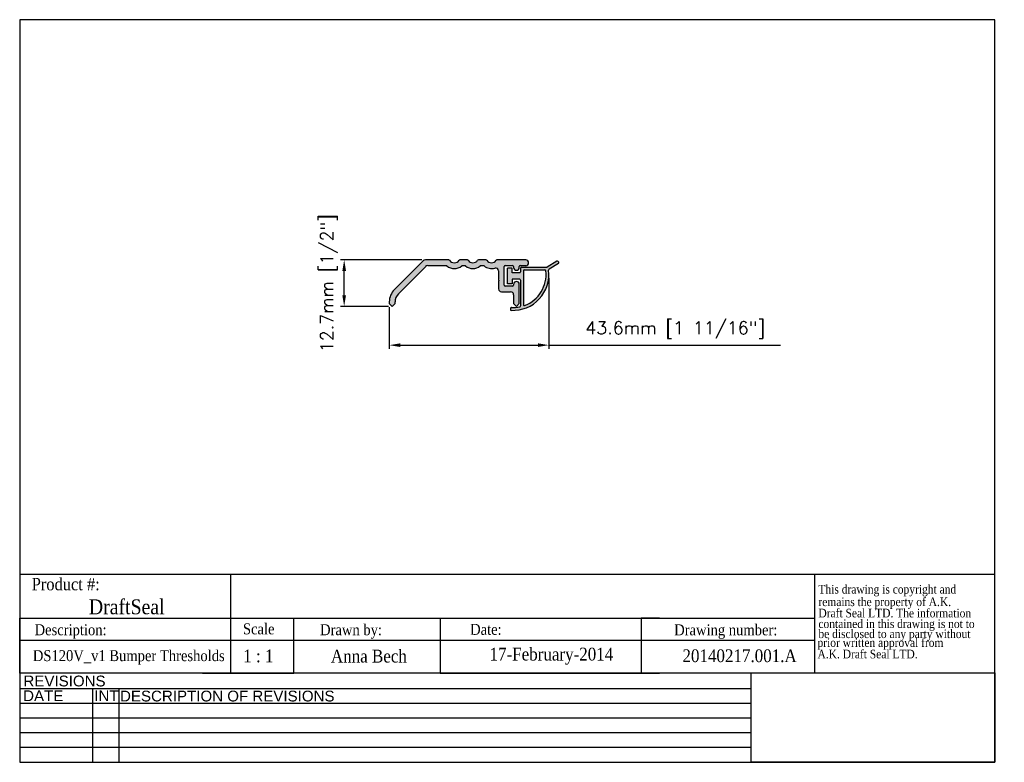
# Model space of a CAD drawing. Header units: millimetres. Extents: x 2362 to 2631, y 15 to 219.
import ezdxf
from ezdxf.enums import TextEntityAlignment as Align

# ---------------------------------------------------------------- set-up
doc = ezdxf.new("R2010")
doc.units = ezdxf.units.MM
doc.header["$MEASUREMENT"] = 0
doc.layers.add('AM_5', color=3, linetype='Continuous', lineweight=25)
doc.layers.add('BORDER', color=7, linetype='Continuous', lineweight=25)
doc.layers.add('FRAME', color=7, linetype='Continuous')
doc.styles.add('DS GROUP', font='arial.ttf')
doc.styles.get("Standard").update_dxf_attribs({"font": 'ROMANS.SHX'})
doc.styles.add('TAG', font='GARA.TTF')
doc.dimstyles.new('AM_ISO$0', dxfattribs={"dimtxt": 1.5, "dimasz": 1.5, "dimexe": 1, "dimexo": 1, "dimgap": 1.5, "dimtad": 1, "dimdec": 0, "dimdsep": 46, "dimtxsty": 'Standard', "dimcen": 0, "dimclrd": 256, "dimclre": 256, "dimclrt": 2, "dimadec": 0, "dimazin": 2, "dimtp": 0.1, "dimtm": 0.1, "dimtfac": 0.71, "dimtdec": 0, "dimtmove": 0, "dimatfit": 3, "dimfxl": 1, "dimlwd": -1, "dimlwe": -1, "dimarcsym": 1})
picture_1 = doc.add_image_def('image1.bmp', size_in_pixel=(901, 331))

# ---------------------------------------------------------------- blocks, each defined once
blk = doc.blocks.new('A$C08671A0E')
at = {"layer": 'FRAME', "style": 'TAG'}
for s, p in [('This drawing is copyright and', (14.8, -52.3)), ('remains the property of A.K.', (14.8, -101.5)), ('Draft Seal LTD. The information', (14.8, -145.7)), ('contained in this drawing is not to  ', (14.8, -187.4)), ('be disclosed to any party without ', (14.8, -226.7)), (' prior written approval from', (0, -261.2)), (' A.K. Draft Seal LTD.', (0, -306.1))]:
    blk.add_text(s, height=33.819, dxfattribs=at).set_placement(p)
blk = doc.blocks.new('*D465')
at = {"layer": 'AM_5', "linetype": 'ByBlock', "transparency": 16777216}
for p, q in [((2506.81, 147.79), (2506.81, 128.45)), ((2463.16, 139.85), (2463.16, 128.45)), ((2466.16, 129.45), (2503.81, 129.45)), ((2506.81, 129.45), (2570.2, 129.45))]:
    blk.add_line(p, q, dxfattribs=at)
at = {"layer": 'AM_5', "transparency": 16777216}
for points in [[(2466.16, 129.95), (2466.16, 128.95), (2463.16, 129.45)], [(2503.81, 129.95), (2503.81, 128.95), (2506.81, 129.45)]]:
    blk.add_solid(points, dxfattribs=at)
at = {"layer": 'Defpoints', "color": 0, "transparency": 16777216}
for p in [(2506.81, 148.79), (2463.16, 140.85), (2506.81, 129.45)]:
    blk.add_point(p, dxfattribs=at)
at = {"layer": 'AM_5', "color": 7, "transparency": 16777216, "insert": (2541.37, 133.61), "char_height": 3.5, "attachment_point": 5}
blk.add_mtext('43.6mm [1 11/16"]', dxfattribs=at)
blk = doc.blocks.new('*D466')
at = {"layer": 'AM_5', "linetype": 'ByBlock', "transparency": 16777216}
for p, q in [((2472.02, 152.77), (2449.82, 152.77)), ((2450.82, 143.07), (2450.82, 149.77)), ((2462.95, 140.07), (2449.82, 140.07))]:
    blk.add_line(p, q, dxfattribs=at)
at = {"layer": 'AM_5', "transparency": 16777216}
for points in [[(2450.32, 149.77), (2451.32, 149.77), (2450.82, 152.77)], [(2450.32, 143.07), (2451.32, 143.07), (2450.82, 140.07)]]:
    blk.add_solid(points, dxfattribs=at)
at = {"layer": 'Defpoints', "color": 0, "transparency": 16777216}
for p in [(2450.82, 152.77), (2473.02, 152.77), (2463.95, 140.07)]:
    blk.add_point(p, dxfattribs=at)
at = {"layer": 'AM_5', "color": 7, "transparency": 16777216, "insert": (2446.66, 146.42), "char_height": 3.5, "attachment_point": 5, "rotation": 90}
blk.add_mtext('12.7mm [1/2"]', dxfattribs=at)

msp = doc.modelspace()

# ---------------------------------------------------------------- hatches: boundary and pattern name
msp.add_hatch(color=256).paths.add_polyline_path([(2500.48, 152.77), (2492.61, 152.77, 0.247164), (2492.41, 152.66, -0.526491), (2489.82, 152.66, 0.247164), (2489.61, 152.77), (2487.53, 152.77, 0.247164), (2487.33, 152.66, -0.526491), (2484.74, 152.66, 0.247164), (2484.53, 152.77), (2482.45, 152.77, 0.247164), (2482.25, 152.66, -0.526491), (2479.66, 152.66, 0.247164), (2479.45, 152.77), (2473.02, 152.77, 0.198912), (2472.46, 152.53), (2464.56, 144.64, 0.198912), (2463.16, 141.26), (2463.16, 140.85), (2463.95, 140.07), (2464.73, 140.85), (2464.73, 141.26, -0.198912), (2465.67, 143.53), (2473.11, 150.96, -0.198912), (2473.67, 151.2), (2478.78, 151.2, -0.175959), (2478.94, 151.14, 0.363162), (2482.97, 151.14, -0.175959), (2483.13, 151.2), (2483.86, 151.2, -0.175959), (2484.02, 151.14, 0.363162), (2488.05, 151.14, -0.175959), (2488.21, 151.2), (2488.94, 151.2, -0.175959), (2489.1, 151.14, 0.25204), (2492.01, 150.54, -0.502218), (2493.04, 149.77), (2493.04, 147.55), (2493.17, 147.43), (2493.04, 147.3), (2493.17, 147.18), (2493.04, 147.05), (2493.04, 144.84, 0.414214), (2493.84, 144.04), (2496.35, 144.04, -0.414214), (2497.15, 143.24), (2497.15, 140.85), (2497.94, 140.07), (2498.72, 140.85), (2498.72, 146.09, 1), (2497.15, 146.09), (2497.15, 145.86, -0.414214), (2496.9, 145.61), (2494.86, 145.61, -0.414214), (2494.61, 145.86), (2494.61, 150.95, -0.414214), (2494.86, 151.2), (2496.9, 151.2, -0.414214), (2497.15, 150.95), (2497.15, 150.71, 1), (2498.72, 150.71), (2498.72, 150.95, -0.414214), (2498.97, 151.2), (2500.48, 151.2, 1)])
h = msp.add_hatch(color=253)
h.paths.add_polyline_path([(2499.33, 150.8, 0.414214), (2499.08, 150.54), (2499.08, 149.53, -0.414214), (2498.82, 149.27), (2496.79, 149.27), (2496.79, 150.54), (2495.52, 150.54), (2495.52, 146.22), (2496.79, 146.22), (2496.79, 147.49), (2498.82, 147.49, -0.414214), (2499.08, 147.24), (2499.08, 140.17, -0.353548), (2498.88, 139.92, -0.064632), (2496.55, 139.73, 0.427959), (2496.28, 139.48), (2496.28, 139.22, 0.40096), (2496.53, 138.97, 0.463931), (2506.73, 149.98, -0.294404), (2506.85, 150.23), (2509.42, 151.79, 0.414214), (2509.5, 152.14), (2509.37, 152.36, 0.414214), (2509.02, 152.44), (2506.38, 150.83, -0.137555), (2506.25, 150.8)])
h.paths.add_polyline_path([(2505.74, 150.03, -0.381758), (2505.99, 149.81, -0.34283), (2500.18, 140.31, -0.524621), (2499.84, 140.55), (2499.84, 149.78, -0.414214), (2500.09, 150.03)], flags=16)

# ---------------------------------------------------------------- linework, layer by layer
for p, q in [((2472.46, 152.53), (2464.56, 144.64)), ((2465.67, 143.53), (2473.11, 150.96)), ((2479.45, 152.77), (2473.02, 152.77)), ((2473.67, 151.2), (2478.78, 151.2)), ((2484.53, 152.77), (2482.45, 152.77)), ((2483.13, 151.2), (2483.86, 151.2)), ((2489.61, 152.77), (2487.53, 152.77)), ((2488.21, 151.2), (2488.94, 151.2)), ((2500.48, 152.77), (2492.61, 152.77)), ((2494.61, 145.86), (2494.61, 150.95)), ((2494.86, 151.2), (2496.9, 151.2)), ((2497.15, 150.95), (2497.15, 150.71)), ((2498.72, 150.71), (2498.72, 150.95)), ((2498.97, 151.2), (2500.48, 151.2)), ((2509.02, 152.44), (2506.38, 150.83)), ((2509.42, 151.79), (2506.85, 150.23)), ((2509.37, 152.36), (2509.5, 152.14)), ((2493.04, 149.77), (2493.04, 147.55)), ((2496.79, 150.54), (2495.52, 150.54)), ((2495.52, 146.22), (2495.52, 150.54)), ((2496.79, 149.27), (2496.79, 150.54)), ((2498.82, 149.27), (2496.79, 149.27)), ((2499.08, 150.54), (2499.08, 149.53)), ((2499.33, 150.8), (2506.25, 150.8)), ((2499.84, 149.78), (2499.84, 140.55)), ((2500.09, 150.03), (2505.74, 150.03)), ((2493.17, 147.43), (2493.04, 147.55)), ((2493.04, 147.3), (2493.17, 147.43)), ((2493.04, 147.3), (2493.17, 147.18)), ((2493.17, 147.18), (2493.04, 147.05)), ((2493.04, 147.05), (2493.04, 144.84)), ((2496.9, 145.61), (2494.86, 145.61)), ((2496.79, 146.22), (2495.52, 146.22)), ((2498.82, 147.49), (2496.79, 147.49)), ((2496.79, 147.49), (2496.79, 146.22)), ((2497.15, 146.09), (2497.15, 145.86)), ((2498.72, 140.85), (2498.72, 146.09)), ((2499.08, 147.24), (2499.08, 140.17)), ((2493.84, 144.04), (2496.35, 144.04)), ((2497.15, 143.24), (2497.15, 140.85)), ((2463.16, 141.26), (2463.16, 140.85)), ((2463.16, 140.85), (2463.95, 140.07)), ((2463.95, 140.07), (2464.73, 140.85)), ((2464.73, 140.85), (2464.73, 141.26)), ((2497.15, 140.85), (2497.94, 140.07)), ((2497.94, 140.07), (2498.72, 140.85)), ((2496.28, 139.48), (2496.28, 139.22)), ((2362.06, 66.79), (2579.51, 66.79)), ((2419.68, 66.79), (2419.68, 54.73)), ((2579.51, 66.79), (2579.51, 39.73)), ((2362.06, 39.73), (2362.06, 54.73)), ((2362.06, 54.73), (2579.51, 54.73)), ((2362.06, 54.73), (2362.06, 49.73)), ((2362.06, 54.73), (2362.06, 48.73)), ((2362.06, 54.73), (2412.06, 54.73)), ((2419.68, 54.73), (2419.68, 39.73)), ((2437.06, 39.73), (2437.06, 54.73)), ((2437.06, 54.73), (2477.06, 54.73)), ((2477.06, 54.73), (2477.06, 39.73)), ((2537.06, 54.73), (2532.06, 54.73)), ((2532.06, 54.73), (2532.06, 39.73)), ((2362.06, 48.73), (2362.06, 50.23)), ((2362.06, 48.73), (2579.51, 48.73)), ((2362.06, 39.73), (2362.06, 42.73)), ((2412.06, 39.73), (2437.06, 39.73)), ((2477.06, 39.73), (2537.06, 39.73))]:
    msp.add_line(p, q)
for centre, radius, start, end in [((2473.02, 151.97), 0.8, 90, 135), ((2473.67, 150.4), 0.8, 90, 135), ((2478.78, 150.95), 0.25, 50.0818, 90), ((2480.95, 153.55), 3.14, 230.0818, 309.9182), ((2479.45, 152.52), 0.25, 34.4672, 90), ((2480.95, 153.55), 1.57, 214.4672, 325.5328), ((2482.45, 152.52), 0.25, 90, 145.5328), ((2483.13, 150.95), 0.25, 90, 129.9182), ((2483.86, 150.95), 0.25, 50.0818, 90), ((2486.03, 153.55), 3.14, 230.0818, 309.9182), ((2484.53, 152.52), 0.25, 34.4672, 90), ((2486.03, 153.55), 1.57, 214.4672, 325.5328), ((2487.53, 152.52), 0.25, 90, 145.5328), ((2488.21, 150.95), 0.25, 90, 129.9182), ((2488.94, 150.95), 0.25, 50.0818, 90), ((2491.11, 153.55), 3.14, 230.0818, 286.6666), ((2489.61, 152.52), 0.25, 34.4672, 90), ((2491.11, 153.55), 1.57, 214.4672, 325.5328), ((2492.61, 152.52), 0.25, 90, 145.5328), ((2494.86, 150.95), 0.25, 90, 180), ((2496.9, 150.95), 0.25, 0, 90), ((2498.97, 150.95), 0.25, 90, 180), ((2500.48, 151.98), 0.785, 270, 90), ((2506.25, 151.05), 0.254, 270, 301.3287), ((2509.15, 152.22), 0.254, 31.3287, 121.3287), ((2509.29, 152.01), 0.254, 301.3287, 31.3287), ((2492.24, 149.77), 0.8, 360, 106.6666), ((2496.97, 148.79), 9.83, 267.3952, 6.9473), ((2497.94, 150.71), 0.785, 180, 0), ((2498.82, 149.53), 0.254, 270, 0), ((2499.33, 150.54), 0.254, 90, 180), ((2500.09, 149.78), 0.254, 90, 180), ((2496.97, 148.79), 9.07, 290.728, 6.4211), ((2505.74, 149.78), 0.254, 6.4211, 90), ((2506.99, 150.01), 0.254, 121.3287, 186.9473), ((2494.86, 145.86), 0.25, 180, 270), ((2496.9, 145.86), 0.25, 270, 0), ((2497.94, 146.09), 0.785, 0, 180), ((2498.82, 147.24), 0.254, 360, 90), ((2467.94, 141.26), 4.78, 135, 180), ((2467.94, 141.26), 3.21, 135, 180), ((2493.84, 144.84), 0.8, 180, 270), ((2496.35, 143.24), 0.8, 360, 90), ((2498.82, 140.17), 0.254, 282.1161, 0), ((2500.09, 140.55), 0.254, 180, 290.728), ((2496.54, 139.48), 0.254, 87.3242, 180), ((2496.54, 139.22), 0.254, 180, 267.3952), ((2496.97, 148.79), 9.07, 267.3242, 282.1161)]:
    msp.add_arc(centre, radius, start, end)
at = {"layer": 'BORDER'}
for p, q in [((2362.06, 218.5), (2362.06, 15.3)), ((2628.76, 218.5), (2362.06, 218.5)), ((2628.76, 15.3), (2628.76, 218.5)), ((2579.51, 66.79), (2628.76, 66.79)), ((2628.76, 39.73), (2362.06, 39.73)), ((2562.14, 35.42), (2362.06, 35.42)), ((2381.93, 35.42), (2381.93, 15.3)), ((2389.14, 35.42), (2389.14, 15.3)), ((2562.14, 31.4), (2362.06, 31.4)), ((2562.14, 27.37), (2362.06, 27.37)), ((2562.14, 23.35), (2362.06, 23.35)), ((2562.14, 19.33), (2362.06, 19.33)), ((2362.06, 15.3), (2628.76, 15.3))]:
    msp.add_line(p, q, dxfattribs=at)
at = {"layer": 'FRAME', "color": 1}
for q in [(2562.14, 39.74), (2562.14, 39.73)]:
    msp.add_line((2562.14, 15.3), q, dxfattribs=at)

# ---------------------------------------------------------------- block references
at = {"xscale": 0.06987750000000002, "yscale": 0.06987750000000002, "zscale": 0.06987750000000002}
msp.add_blockref('A$C08671A0E', (2579.51, 65.14), dxfattribs=at)

# ---------------------------------------------------------------- texts
at = {"layer": 'BORDER', "attachment_point": 2, "style": 'DS GROUP'}
for s, width, insert, char_height in [('REVISIONS', 20.3868, (2374.32, 39.03), 2.953), ('DATE', 20.3868, (2368.5, 34.99), 2.953), ('INT', 20.3868, (2385.79, 34.99), 2.953), ('DESCRIPTION OF REVISIONS', 103.8609, (2418.84, 34.91), 2.9531)]:
    msp.add_mtext_dynamic_manual_height_columns(s, width=width, gutter_width=7.5, heights=[0], dxfattribs=dict(at, insert=insert, char_height=char_height))
at = {"layer": 'FRAME', "style": 'TAG'}
for s, height, p in [('Product #:', 3.382, (2374.65, 64.13)), ('DraftSeal', 4.069, (2391.34, 57.98)), ('Description:', 3, (2375.98, 51.11)), ('Drawn by:', 3, (2452.69, 51.18)), ('Date:', 3, (2489.58, 51.66)), ('Drawing number:', 3, (2555.2, 51.15)), ('1 : 1', 3.5, (2427.35, 44.39)), ('Anna Bech', 3.5, (2457.58, 44.44)), ('17-February-2014', 3.5, (2507.5, 44.44)), ('20140217.001.A', 3.5, (2558.98, 44.45))]:
    msp.add_text(s, height=height, dxfattribs=at).set_placement(p, align=Align.MIDDLE)
msp.add_text('Scale', height=3, dxfattribs=at).set_placement((2423.13, 50.32))
msp.add_text('DS120V_v1 Bumper Thresholds ', height=3, dxfattribs=at).set_placement((2392.39, 42.99), align=Align.CENTER)

# ---------------------------------------------------------------- dimensions: what is measured, and where the dimension line sits
at = {"layer": 'AM_5'}
dim = msp.add_linear_dim(base=(2450.82, 152.77), p1=(2463.95, 140.07), p2=(2473.02, 152.77), angle=90, dimstyle='AM_ISO$0', override={"dimtxt": 3.5, "dimasz": 3, "dimdec": 1, "dimpost": '<>mm', "dimclrt": 7}, dxfattribs=at)
dim.commit()
dim.dimension.update_dxf_attribs({"geometry": '*D466', "text_midpoint": (2450.82, 146.42), "dimtype": 160})
dim = msp.add_linear_dim(base=(2506.8071, 129.4478), p1=(2463.1633, 140.8508), p2=(2506.8071, 148.7933), dimstyle='AM_ISO$0', override={"dimtxt": 3.5, "dimasz": 3, "dimdec": 1, "dimpost": '<>mm', "dimclrt": 7}, dxfattribs=at)
dim.commit()
dim.dimension.update_dxf_attribs({"geometry": '*D465', "text_midpoint": (2541.3659, 129.4478), "dimtype": 160})

# ---------------------------------------------------------------- pictures from other files: only their frames are drawn
image = msp.add_image(picture_1, insert=(2562.14, 15.3), size_in_units=(66.62, 24.47))
image.dxf.flags = 7

doc.saveas('drawing.dxf')
